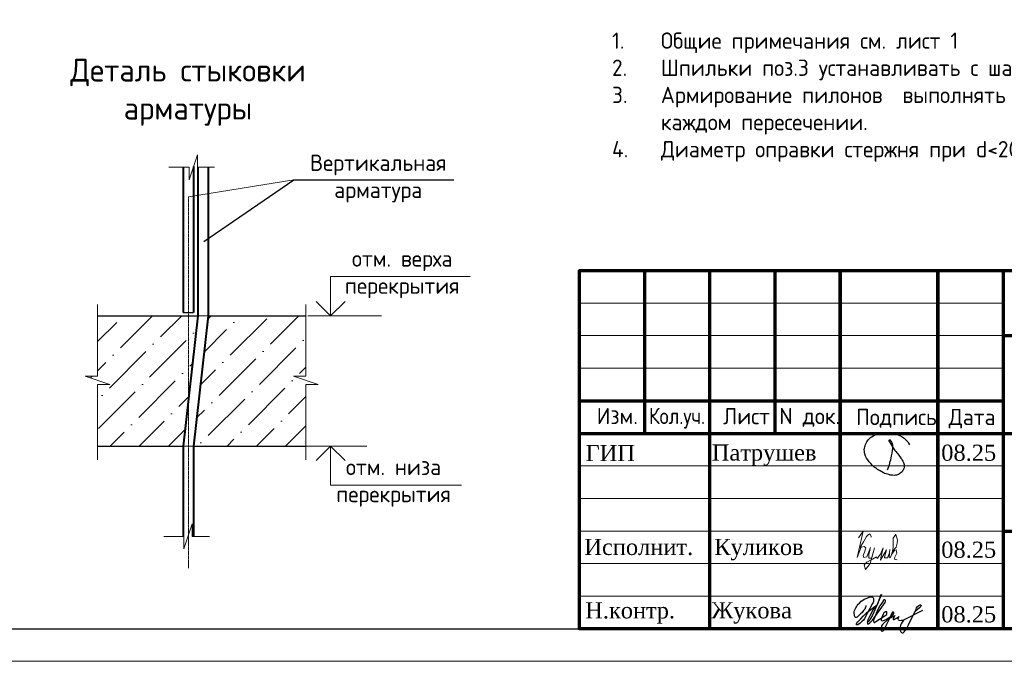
# Model space of a CAD drawing. Header units: millimetres. Extents: x 369815 to 1481759, y -423071 to -27917.
# Tile 178 of 256: x 602356 to 617464, y -396966 to -387114. Entities that reach past the tile are written whole.
import ezdxf

# ---------------------------------------------------------------- set-up
doc = ezdxf.new("R2010")
doc.units = ezdxf.units.MM
doc.linetypes.add('CENTER2', pattern=[28.575, 19.05, -3.175, 3.175, -3.175])
for name, color, linetype in [('PDF7_Text', 7, 'Continuous'), ('PDF8_Text', 7, 'Continuous'), ('ТОЛСТЫЕ_ОСНОВНЫЕ', 6, 'Continuous')]:
    doc.layers.add(name, color=color, linetype=linetype)
for name, color, linetype, lineweight in [('Выноски', 20, 'Continuous', 20), ('подоснова', 151, 'Continuous', 5), ('размер', 1, 'Continuous', 25), ('РАЗМЕРЫ', 1, 'Continuous', 9), ('Рамка', 7, 'Continuous', 70), ('Текст', 7, 'Continuous', 25), ('ТОНКИЕ', 7, 'Continuous', 9)]:
    doc.layers.add(name, color=color, linetype=linetype, lineweight=lineweight)
doc.styles.add('GOST-2.304_Type-B', font='GOST_Common.ttf')
doc.styles.add('PDF Times New Roman', font='times.ttf')
doc.styles.add('style_Tonin', font='simplex.shx', dxfattribs={"width": 0.9})
doc.styles.add('ГОСТ', font='GOST_Common.ttf')
doc.dimstyles.new('20', dxfattribs={"dimtxt": 2.5, "dimasz": 2.5, "dimexe": 1.25, "dimexo": 0.625, "dimtad": 1, "dimdec": 0, "dimlfac": 20, "dimtxsty": 'style_Tonin', "dimblk": 'ARCHTICK', "dimcen": 0, "dimclrt": 256, "dimadec": 0, "dimazin": 0, "dimtfac": 1, "dimtdec": 0, "dimtmove": 0, "dimatfit": 0, "dimfxl": 1, "dimarcsym": 0})

# ---------------------------------------------------------------- blocks, each defined once
blk = doc.blocks.new('11')
at = {"layer": 'Выноски'}
for p, q in [((47962, 66737), (47989, 66781)), ((47989, 66781), (48016, 66806)), ((48016, 66806), (48038, 66823)), ((48038, 66823), (48060, 66786)), ((48060, 66786), (48058, 66769)), ((47885, 66608), (47944, 66700)), ((47944, 66700), (47962, 66737))]:
    blk.add_line(p, q, dxfattribs=at)
blk.add_lwpolyline([(47863, 66761), (47937, 66865), (47843, 66458), (47885, 66564), (47905, 66616), (47954, 66628), (47979, 66606), (47957, 66539), (47937, 66487), (47947, 66458), (47991, 66470), (48051, 66611), (48041, 66569), (48023, 66505), (48023, 66448), (48065, 66448), (48090, 66529), (48110, 66608), (48043, 66369), (47972, 66275), (47954, 66344), (47991, 66389), (48078, 66431), (48142, 66470), (48154, 66441), (48204, 66512), (48246, 66606), (48209, 66455), (48204, 66418), (48295, 66574), (48265, 66463), (48265, 66455), (48312, 66453), (48342, 66529), (48347, 66584), (48337, 66465), (48349, 66453), (48401, 66569), (48443, 66616), (48461, 66678), (48466, 66727), (48436, 66811), (48399, 66754), (48399, 66618), (48389, 66549), (48374, 66507), (48416, 66564), (48441, 66576), (48451, 66524), (48433, 66482), (48419, 66453), (48424, 66428), (48458, 66421)], dxfattribs=at)
blk = doc.blocks.new('яяя')
at = {"lineweight": 30}
for points in [[(345424, 110432), (345425, 110410), (345424, 110397), (345417, 110379), (345406, 110350), (345390, 110319), (345357, 110275), (345310, 110221), (345265, 110176), (345198, 110110), (345161, 110077), (345133, 110066), (345116, 110066), (345102, 110075), (345090, 110091), (345082, 110115), (345074, 110146), (345066, 110182), (345064, 110206), (345067, 110234), (345077, 110278), (345095, 110320), (345114, 110361), (345134, 110395), (345159, 110428), (345195, 110469), (345228, 110506), (345284, 110560), (345331, 110595), (345379, 110625), (345435, 110648), (345486, 110670), (345532, 110686), (345573, 110696), (345605, 110698), (345621, 110695), (345635, 110687), (345648, 110671), (345656, 110649), (345659, 110625), (345659, 110583), (345656, 110553), (345647, 110523), (345635, 110489), (345387, 110033), (345349, 109985), (345311, 109948), (345247, 109889), (345209, 109858), (345192, 109844), (345180, 109837), (345157, 109833), (345150, 109835), (345140, 109842), (345135, 109856), (345138, 109881), (345148, 109892), (345183, 109930), (345267, 110024), (345343, 110105), (345455, 110213), (345617, 110343), (345775, 110456), (345811, 110526), (345838, 110607), (345890, 110740), (345902, 110771), (345698, 110295), (345672, 110226), (345626, 110132), (345572, 110032), (345518, 109953), (345481, 109918), (345497, 110001), (345567, 110147), (345655, 110301), (345760, 110442)], [(345481, 109918), (345476, 109896), (345475, 109874), (345485, 109861), (345506, 109866), (345539, 109891), (345632, 109983), (345968, 110450), (346022, 110527), (346029, 110560), (346027, 110579), (346026, 110590), (346010, 110605), (345993, 110609), (345975, 110601), (345962, 110584), (345954, 110562), (345857, 110421), (345783, 110292), (345741, 110183), (345701, 110079), (345665, 109985), (345660, 109952), (345666, 109929), (345669, 109915), (345682, 109910), (345702, 109914), (345735, 109941), (345846, 110007), (346065, 110160), (346075, 110193), (346070, 110217), (346066, 110236), (346052, 110241), (346030, 110241), (346007, 110228), (345978, 110203), (345960, 110164), (345892, 110010), (345895, 109986), (345904, 109966), (345925, 109964), (345969, 109968), (346045, 110000), (346218, 110114), (346261, 110154), (346280, 110184), (346282, 110210), (346278, 110225), (346263, 110229), (346241, 110222), (346220, 110198), (346162, 110049), (345989, 109904), (345932, 109849), (345906, 109805), (345891, 109739), (345890, 109690), (345899, 109652), (345924, 109647), (345956, 109655), (345980, 109674), (346058, 109838), (346158, 110046), (346261, 110098), (346314, 110120), (346292, 110079), (346269, 110036), (346261, 110008), (346267, 109998), (346293, 109998), (346363, 110039), (346445, 110095), (346421, 110068), (346414, 110040), (346407, 110011), (346416, 109990), (346466, 109972), (346509, 109977), (346574, 109984), (347172, 110293)], [(346586, 109971), (346543, 109917), (346509, 109873), (346489, 109825), (346475, 109767), (346472, 109710), (346478, 109675), (346485, 109641), (346501, 109621), (346517, 109602), (346542, 109589), (346568, 109592), (346605, 109620), (346680, 109731), (346736, 109842), (346865, 110115), (346962, 110290), (346969, 110318), (346979, 110360), (347013, 110403), (347056, 110434), (347091, 110450), (347109, 110450), (347121, 110434), (347115, 110405), (347072, 110355), (347012, 110307), (346924, 110222)]]:
    blk.add_lwpolyline(points, dxfattribs=at)
blk = doc.blocks.new('Патрушев')
at = {"color": 5, "lineweight": 25}
blk.add_lwpolyline([(58.5, -35.09), (59.7, -31.98), (60.22, -29.81), (60.47, -28.76), (60.76, -27.56), (61.06, -26.32), (61.37, -24.67), (61.64, -22.98), (61.77, -21.63), (61.83, -20.46), (61.74, -19.5), (61.5, -18.56), (61.27, -17.93), (60.96, -17.34), (60.63, -16.86), (60.45, -16.66), (60.39, -16.62), (60.25, -16.53), (60.03, -16.42), (59.74, -16.36), (59.56, -16.39), (59.41, -16.5), (59.32, -16.73), (59.32, -16.96), (59.41, -17.15), (61.8, -21.04), (63.12, -22.91), (63.7, -23.61), (64.53, -24.59), (65.48, -25.87), (66.43, -27.07), (66.87, -27.73), (67.42, -28.44), (67.68, -28.93), (68, -29.52), (68.38, -30.41), (68.65, -31), (68.82, -31.71), (68.89, -32.2), (68.93, -32.68), (68.9, -33.35), (68.81, -33.79), (68.57, -34.59), (68.27, -35.18), (67.92, -35.7), (67.56, -36.23), (66.92, -36.75), (66.44, -37.14), (65.93, -37.49), (65.34, -37.85), (64.79, -38.12), (64.12, -38.33), (63.56, -38.4), (62.54, -38.51), (61.58, -38.47), (60.89, -38.38), (60.1, -38.27), (59.25, -38.05), (58.41, -37.75), (57.66, -37.55), (56.61, -37.27), (55.88, -36.92), (54.92, -36.35), (53.85, -35.72), (53.05, -35.25), (52.17, -34.73), (51.27, -34.08), (50.13, -33.27), (49.09, -32.31), (47.96, -31.09), (47.07, -29.92), (46.05, -28.68), (45.23, -27.65), (44.74, -26.54), (44.28, -25.09), (44.05, -24.29), (43.98, -23.29), (43.94, -22.47), (43.99, -21.49), (44.18, -20.57), (44.46, -19.97), (44.74, -19.1), (45.02, -18.24), (45.49, -17.42), (45.85, -16.92), (46.39, -16.14), (46.99, -15.53), (47.83, -14.81), (48.65, -14.29), (49.43, -13.79), (50.53, -13.27), (51.57, -12.89), (52.65, -12.48), (54.17, -12.1), (55.44, -11.87), (56.95, -11.79), (58.35, -11.79), (59.63, -11.91), (61, -12.05), (62.71, -12.35), (64.46, -12.88), (66.16, -13.58), (67.55, -14.27), (68.88, -15.13), (70.02, -16.25), (71.14, -17.49), (71.67, -18.26), (72.28, -19.27)], dxfattribs=at)
blk = doc.blocks.new('штамп кж1.1')
at = {"layer": 'Рамка', "color": 7}
for p, q in [((405358, -83134), (405358, -80634)), ((407358, -83134), (407358, -80634)), ((410858, -81634), (422858, -81634)), ((404358, -82634), (410858, -82634)), ((404358, -83134), (422858, -83134)), ((410858, -84634), (422858, -84634))]:
    blk.add_line(p, q, dxfattribs=at)
at = {"layer": 'Рамка'}
for p, q in [((406358, -86134), (406358, -80634)), ((408358, -86134), (408358, -80634)), ((408358, -80634), (408358, -86134)), ((409858, -80634), (409858, -86134)), ((409858, -86134), (409858, -80634)), ((410858, -80634), (410858, -86134))]:
    blk.add_line(p, q, dxfattribs=at)
at = {"layer": 'Рамка', "color": 7, "lineweight": 15}
for p, q in [((404358, -81134), (410858, -81134)), ((404358, -81634), (410858, -81634)), ((404358, -82134), (410858, -82134)), ((404358, -83634), (410858, -83634)), ((404358, -84134), (410858, -84134)), ((404358, -84634), (410858, -84634)), ((404358, -85134), (410858, -85134)), ((404358, -85634), (410858, -85634))]:
    blk.add_line(p, q, dxfattribs=at)
at = {"layer": 'Рамка'}
blk.add_lwpolyline([(422858, -86134), (404358, -86134), (404358, -80634), (422858, -80634)], close=True, dxfattribs=at)
at = {"color": 5, "xscale": 24.5, "yscale": 24.5, "zscale": 24.5}
blk.add_blockref('Патрушев', (407651, -82836), dxfattribs=at)
at = {"color": 2, "lineweight": 60, "xscale": 0.5, "yscale": 0.5, "zscale": 0.5}
blk.add_blockref('яяя', (236038, -140993), dxfattribs=at)
at = {"layer": 'Выноски', "color": 0}
blk.add_blockref('11', (360773, -151499), dxfattribs=at)
at = {"layer": 'PDF7_Text', "char_height": 248, "attachment_point": 7, "style": 'PDF Times New Roman'}
for s, insert in [('08.25', (409908, -83561)), ('Патрушев', (406387, -83634)), ('08.25', (409908, -85050)), ('Жукова', (406381, -86056)), ('08.25', (409908, -86042))]:
    blk.add_mtext(s, dxfattribs=dict(at, insert=insert))
at = {"layer": 'PDF7_Text', "insert": (406426, -85084), "char_height": 247.95, "attachment_point": 7, "style": 'PDF Times New Roman'}
blk.add_mtext_dynamic_manual_height_columns('{\\C256;Куликов}', width=2000, gutter_width=1250, heights=[0], dxfattribs=at)
at = {"layer": 'PDF8_Text', "char_height": 248, "attachment_point": 7, "style": 'PDF Times New Roman'}
for s, insert in [('ГИП', (404451, -83561)), ('Исполнит.', (404432, -85007)), ('Н.контр.', (404445, -86056))]:
    blk.add_mtext(s, dxfattribs=dict(at, insert=insert))
at = {"layer": 'Текст', "color": 7, "style": 'ГОСТ'}
for s, p in [('Изм.', (404622, -82993)), ('Лист', (406561, -82996)), ('N док.', (407423, -82993)), ('Подпись', (408601, -83008)), ('Дата', (410023, -83008))]:
    blk.add_text(s, height=250, dxfattribs=at).set_placement(p)
at = {"layer": 'Текст', "color": 7, "style": 'ГОСТ', "width": 0.9}
blk.add_text('Кол.уч.', height=250, dxfattribs=at).set_placement((405423, -82992))
at = {"layer": 'Текст', "color": 7, "attachment_point": 1, "style": 'ГОСТ'}
for s, width, heights, insert, char_height in [('\\pi594.35517;{\\fTimes New Roman|b0|i0|c204|p18;\\C256;Строительство жилого комплекса со  встроенными помещениями \\P\\pi1441.86779;общественного-делового, коммерческого назначения и \\P\\pi41.3631;поликлиническим учреждением по адресу: г. Чита, ул. 1-я Коллективная}', 11543.07, [0], (411117, -81801), 250), ('\\pi389.01406;{\\fTimes New Roman|b0|i0|c204|p18;\\C256;«Жилой дом со встроенными помещениями \\P\\pi641.91601;общественно-делового и коммерческого \\P\\pi302.06381;назначения на первом этаже здания», поз. 3.1\\P}', 7000, [1500], (410844, -83331), 225)]:
    blk.add_mtext_dynamic_manual_height_columns(s, width=width, gutter_width=12.5, heights=heights, dxfattribs=dict(at, insert=insert, char_height=char_height))
blk = doc.blocks.new('*U78')
at = {"layer": 'ТОЛСТЫЕ_ОСНОВНЫЕ', "color": 6}
blk.add_lwpolyline([(20, 5), (415, 5), (415, 292), (20, 292)], close=True, dxfattribs=at)
at = {"layer": 'ТОНКИЕ'}
blk.add_lwpolyline([(0, 0), (420, 0), (420, 297), (0, 297)], close=True, dxfattribs=at)
blk = doc.blocks.new('_ArchTick')
at = {"color": 0, "linetype": 'ByBlock', "const_width": 0.15}
blk.add_lwpolyline([(-0.5, -0.5), (0.5, 0.5)], dxfattribs=at)

msp = doc.modelspace()

# ---------------------------------------------------------------- hatches: boundary and pattern name
at = {"lineweight": 5}
h = msp.add_hatch(dxfattribs=at)
h.set_pattern_fill('ANSI36', color=256, scale=100, style=0)
h.set_pattern_definition([(45, (416044.64, -456531.93), (168.3798, 617.3926), [793.75, -158.75, 0, -158.75])])
h.paths.add_polyline_path([(605088, -391660.1), (604943.8, -391660.1), (604943.8, -392936)])
h.paths.add_polyline_path([(606746.2, -391660.1), (605248, -391660.1), (605022, -393660.1), (606746.2, -393660.1), (606746.2, -392715.5), (606937.4, -392715.5), (606554.9, -392588), (606746.2, -392588)])
h.paths.add_polyline_path([(604943.8, -391660.1), (603549.3, -391660.1), (603549.3, -392588), (603358, -392588), (603740.6, -392715.5), (603549.3, -392715.5), (603549.3, -393660.1), (604862, -393660.1), (604943.8, -392936)])

# ---------------------------------------------------------------- linework, layer by layer
at = {"color": 0, "lineweight": 40}
for p, q in [((604862, -389378.6, -3100), (604862, -391610.1, -3100)), ((605022, -389368.8, -3100), (605022, -391610.1, -3100))]:
    msp.add_line(p, q, dxfattribs=at)
at = {"lineweight": 20}
for p, q in [((604943.8, -389835.7, -3100), (606564.4, -389572.5, -3100)), ((606657.8, -393660.1, -3100), (607683.5, -393660.1, -3100))]:
    msp.add_line(p, q, dxfattribs=at)
at = {"color": 0, "linetype": 'CENTER2', "lineweight": 18}
msp.add_line((604943.8, -389835.7, -3100), (604943.8, -395537.6, -3100), dxfattribs=at)
at = {"color": 0, "lineweight": 30}
for p, q in [((603549.3, -391660.1, -3100), (605088, -391660.1, -3100)), ((604862, -391610.1, -3100), (605022, -391610.1, -3100)), ((605248, -391660.1, -3100), (606746.2, -391660.1, -3100)), ((603546.4, -393660.1, -3100), (604862, -393660.1, -3100)), ((605022, -393660.1, -3100), (606743.3, -393660.1, -3100))]:
    msp.add_line(p, q, dxfattribs=at)
at = {"lineweight": 15}
for p, q in [((605088, -391660.1, -3100), (605248, -391660.1, -3100)), ((604862, -393660.1, -3100), (605022, -393660.1, -3100))]:
    msp.add_line(p, q, dxfattribs=at)
at = {"lineweight": 20, "ltscale": 50}
msp.add_line((606778.9, -391660.1, -3100), (607905.9, -391660.1, -3100), dxfattribs=at)
at = {"linetype": 'ByBlock', "lineweight": 18, "elevation": -3100}
for points in [[(604643.2, -389380.6), (604954.3, -389380.6), (604954.3, -389571.9), (605081.8, -389189.3), (605081.8, -389380.6), (605346.1, -389380.6)], [(603549.3, -391486.9), (603549.3, -392588), (603358, -392588), (603740.6, -392715.5), (603549.3, -392715.5), (603549.3, -393872.4)], [(606746.2, -391486.9), (606746.2, -392588), (606554.9, -392588), (606937.4, -392715.5), (606746.2, -392715.5), (606746.2, -393872.4)], [(604565.1, -395048.2), (604876.2, -395048.2), (604876.2, -395239.5), (605003.8, -394856.9), (605003.8, -395048.2), (605268.1, -395048.2)]]:
    msp.add_lwpolyline(points, dxfattribs=at)
at = {"color": 0, "lineweight": 40, "elevation": -3100}
for points in [[(605088, -389380.6), (605088, -391660.1), (604862, -393660.1), (604862, -395048.2)], [(605248, -389380.6), (605248, -391660.1), (605022, -393660.1), (605022, -395048.2)]]:
    msp.add_lwpolyline(points, dxfattribs=at)
at = {"lineweight": 30, "elevation": -3100}
for points in [[(607349, -391439.4), (607126, -391660.1), (606903, -391439.4)], [(607349, -393880.7), (607126, -393660.1), (606903, -393880.7)]]:
    msp.add_lwpolyline(points, dxfattribs=at)
at = {"layer": 'подоснова', "elevation": -3100}
for points in [[(607126, -391660.1), (607126, -391060.1), (609267.6, -391060.1)], [(607126, -393660.1), (607126, -394260.1), (609134.8, -394260.1)]]:
    msp.add_lwpolyline(points, dxfattribs=at)

# ---------------------------------------------------------------- block references
at = {"xscale": 100, "yscale": 100, "zscale": 100}
msp.add_blockref('*U78', (587946.5, -396966.1, 3100), dxfattribs=at)
at = {"layer": 'размер'}
for p in [(72562.5, -310331.9, 3100), (116435.2, -310331.9, 3100), (161542.1, -310331.9, 3100), (206588.2, -310331.9, 3100)]:
    msp.add_blockref('штамп кж1.1', p, dxfattribs=at)

# ---------------------------------------------------------------- texts
at = {"ltscale": 100, "char_height": 250, "width": 17398.124, "attachment_point": 1, "style": 'GOST-2.304_Type-B'}
for insert in [(521291.1, -387310.8, 3100), (566398, -387310.8, 3100), (611444.1, -387310.8, 3100)]:
    msp.add_mtext('\\pi-750,l750,t750,5000;1.^IОбщие примечания см. лист 1\\P2.^IШпильки поз.3 устанавливать с шагом 400 по вертикали и с шагом  400 по горизонтали .\\P3.^IАрмирование пилонов  выполнять отдельными стержнями. Арматуру вязать вязальной проволокой в каждом пересечении.\\P{\\C7;4.^IДиаметр оправки стержня при d<20мм - 5d, при d≥20мм - 8d}', dxfattribs=dict(at, insert=insert))
at = {"layer": 'Выноски', "color": 240, "true_color": 0xed1f24, "insert": (476801.7, -389713.7), "char_height": 250, "width": 18219.66, "attachment_point": 1, "style": 'ГОСТ'}
msp.add_mtext('\\pi-500,l500;В выделенной области представлена замененная ( актуальная) версия. Содержание изменения см. в листе разрешения на внесение изменений{\\H1.025x; }', dxfattribs=at)
at = {"layer": 'РАЗМЕРЫ', "attachment_point": 5, "style": 'GOST-2.304_Type-B'}
for s, insert, char_height in [('Деталь стыковки\\Pарматуры ', (604938.7, -388228.5), 350), ('Вертикальная\\Pарматура', (607857.6, -389553.4), 250), ('отм. верха \\Pперекрытия', (608225.4, -391023.9), 250), ('отм. низа \\Pперекрытия', (608092.5, -394223.9), 250)]:
    msp.add_mtext_dynamic_manual_height_columns(s, width=3941.213, gutter_width=625, heights=[0], dxfattribs=dict(at, insert=insert, char_height=char_height))
at = {"layer": 'Текст', "color": 7, "char_height": 250, "attachment_point": 1, "style": 'ГОСТ'}
for s, insert in [('\\pi3500;\\P\\pi1484.09091;{\\C0;План пилонов} 15-го этажа{\\H1.83333x; }', (483420.8, -394966.1, 3100)), ('\\pi3500;{\\C256;\\P\\pi2334.09091;Пилон П1 (15 ЭТ)}', (527293.5, -394966.1, 3100)), ('\\pi3500;{\\C256;\\P\\pi2309.09091;Пилон П2 (15 ЭТ)}', (572400.4, -394966.1, 3100))]:
    msp.add_mtext_dynamic_manual_height_columns(s, width=7000, gutter_width=12.5, heights=[1500], dxfattribs=dict(at, insert=insert))

# ---------------------------------------------------------------- leaders
at = {"layer": 'подоснова', "has_arrowhead": 0}
msp.add_leader([(605178.8, -390520.3, -3100), (606564.4, -389572.5, -3100), (609015.8, -389572.5, -3100)], dimstyle='20', override={"dimasz": 1.5, "dimldrblk": 'Dot'}, dxfattribs=at)

doc.saveas('drawing.dxf')
